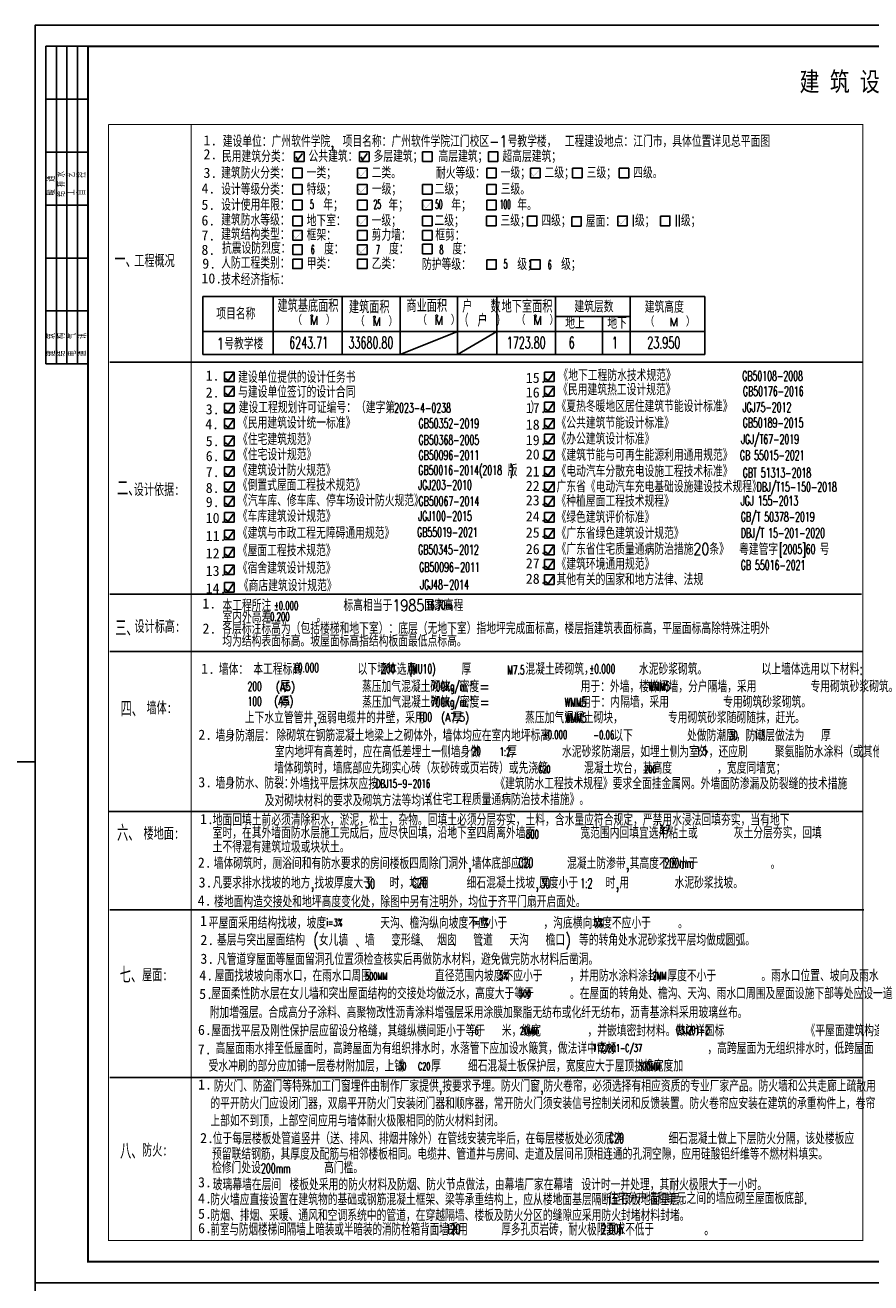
# Model space of a CAD drawing. Extents: x 1779708 to 7299578, y -1121471 to 88434.
# Tile 31 of 100: x 3892248 to 3932213, y -1025392 to -965992. Entities that reach past the tile are written whole.
import ezdxf

# ---------------------------------------------------------------- set-up
doc = ezdxf.new("R2010")
doc.units = 0
doc.header["$LTSCALE"] = 1000
doc.header["$MEASUREMENT"] = 0
doc.layers.get('0').update_dxf_attribs({"linetype": 'CONTINUOUS'})
for name, color, linetype in [('DT', 3, 'CONTINUOUS'), ('NONE', 7, 'CONTINUOUS'), ('PUB_TITLE', 4, 'CONTINUOUS'), ('T1', 7, 'CONTINUOUS'), ('可见线', 6, 'CONTINUOUS'), ('填充细线', 8, 'CONTINUOUS')]:
    doc.layers.add(name, color=color, linetype=linetype)
doc.styles.add('dim_font', font='SIMPLEX.shx', dxfattribs={"width": 0.8})
doc.styles.add('H1', font='txt')
doc.styles.add('HZ', font='txt', dxfattribs={"bigfont": 'hztxt'})
doc.styles.get("Standard").update_dxf_attribs({"font": 'GBENOR', "bigfont": 'GBCBIG'})

# ---------------------------------------------------------------- blocks, each defined once
blk = doc.blocks.new('$titleblk$00000095')
for p, q in [((-150, 20), (-150, 0)), ((-150, 20), (0, 20)), ((-125, 20), (-125, 0)), ((-100, 20), (-100, 0)), ((-75, 20), (-75, 0)), ((-75, 20), (-75, 0)), ((-50, 20), (-50, 0)), ((-25, 20), (-25, 0)), ((0, 20), (0, 0)), ((-150, 15), (-75, 15)), ((-75, 15), (0, 15)), ((-150, 10), (-75, 10)), ((-75, 10), (0, 10)), ((-150, 5), (-75, 5)), ((-75, 5), (0, 5))]:
    blk.add_line(p, q)
at = {"width": 0.8}
for s, p in [('建   筑', (-146.45, 15.65)), ('暖  通', (-70.35, 15.73)), ('结   构', (-146.45, 10.91)), ('给 排 水', (-71.03, 10.9)), ('电   气', (-146.45, 5.65)), ('工   艺', (-70.35, 6.13)), ('通   讯', (-146.45, 0.88)), ('自   控', (-70.35, 1.24))]:
    blk.add_text(s, height=3.509, dxfattribs=at).set_placement(p)
blk = doc.blocks.new('A$C3D8761CE')
at = {"layer": 'PUB_TITLE'}
blk.add_lwpolyline([(0, 0), (84100, 0), (84100, 59400), (0, 59400)], close=True, dxfattribs=at)
at = {"layer": 'PUB_TITLE', "const_width": 100}
blk.add_lwpolyline([(2500, 1000), (83100, 1000), (83100, 58400), (2500, 58400)], close=True, dxfattribs=at)
at = {"layer": 'PUB_TITLE', "xscale": 99.99999962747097, "yscale": 100.0000007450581, "zscale": 99.99999962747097, "rotation": 90}
blk.add_blockref('$titleblk$00000095', (2500, 58400), dxfattribs=at)
blk = doc.blocks.new('新块')
at = {"layer": 'NONE'}
for points in [[(-65300, -118340), (-65300, -118840), (-64800, -118840)], [(-64800, -118840), (-64800, -118340), (-65300, -118340)]]:
    blk.add_lwpolyline(points, dxfattribs=at)

msp = doc.modelspace()

# ---------------------------------------------------------------- linework, layer by layer
for points in [[(3901718.8, -982681.1), (3901840.7, -982790.4), (3902078.3, -982440.7)], [(3916845.1, -982681.1), (3916967.1, -982790.4), (3917204.6, -982440.7)], [(3901718.8, -983371.1), (3901840.7, -983480.4), (3902078.3, -983130.7)], [(3916845.1, -983371.1), (3916967.1, -983480.4), (3917204.6, -983130.7)], [(3901718.8, -984161.1), (3901840.7, -984270.4), (3902078.3, -983920.7)], [(3916845.1, -984106.5), (3916967.1, -984215.8), (3917204.6, -983866.1)], [(3901718.8, -984891.1), (3901840.7, -985000.4), (3902078.3, -984650.7)], [(3916845.1, -984891.1), (3916967.1, -985000.4), (3917204.6, -984650.7)], [(3916845.1, -985621.9), (3916967.1, -985731.2), (3917204.6, -985381.5)], [(3901718.8, -985711.1), (3901840.7, -985820.4), (3902078.3, -985470.7)], [(3901718.8, -986391.1), (3901840.7, -986500.4), (3902078.3, -986150.7)], [(3916845.1, -986391.1), (3916967.1, -986500.4), (3917204.6, -986150.7)], [(3901718.8, -987151.1), (3901840.7, -987260.4), (3902078.3, -986910.7)], [(3916845.1, -987151.1), (3916967.1, -987260.4), (3917204.6, -986910.7)], [(3901718.8, -987881.1), (3901840.7, -987990.4), (3902078.3, -987640.7)], [(3916845.1, -987881.1), (3916967.1, -987990.4), (3917204.6, -987640.7)], [(3901718.8, -988561.1), (3901840.7, -988670.4), (3902078.3, -988320.7)], [(3916845.1, -988561.1), (3916967.1, -988670.4), (3917204.6, -988320.7)], [(3901718.8, -989321.1), (3901840.7, -989430.4), (3902078.3, -989080.7)], [(3916845.1, -989321.1), (3916967.1, -989430.4), (3917204.6, -989080.7)], [(3901718.8, -990147.1), (3901840.7, -990256.3), (3902078.3, -989906.6)], [(3916845.1, -990081.1), (3916967.1, -990190.4), (3917204.6, -989840.7)], [(3901718.8, -990973), (3901840.7, -991082.3), (3902078.3, -990732.6)], [(3916845.1, -990861.8), (3916967.1, -990971), (3917204.6, -990621.3)], [(3916845.1, -991536.5), (3916967.1, -991645.8), (3917204.6, -991296.1)], [(3901718.8, -991799), (3901840.7, -991908.3), (3902078.3, -991558.6)], [(3901718.8, -992625), (3901840.7, -992734.3), (3902078.3, -992384.6)], [(3916845.1, -992265.2), (3916967.1, -992374.5), (3917204.6, -992024.8)]]:
    msp.add_lwpolyline(points)
at = {"layer": 'DT', "color": 3}
for p, q in [((3896250.5, -981916.3), (3931838.2, -981916.3)), ((3896250.5, -992868.6), (3931774.1, -992868.6)), ((3896250.5, -995567.4), (3931838.2, -995567.4)), ((3896200.5, -1003123.1), (3931837.4, -1003123.1)), ((3896250.5, -1007782.6), (3931887.4, -1007782.6)), ((3896250.5, -1015697.5), (3931820.7, -1015697.5)), ((3896820.5, -1015697.5), (3931820.7, -1015697.5))]:
    msp.add_line(p, q, dxfattribs=at)
at = {"layer": 'DT', "const_width": 50}
msp.add_lwpolyline([(3896190.3, -970679.7), (3896190.3, -1023392.1)], dxfattribs=at)
at = {"layer": 'DT', "color": 3, "const_width": 50}
for points in [[(3896190.3, -970679.7), (3931838.2, -970679.7), (3931838.2, -1023392.1), (3896190.3, -1023392.1), (3896190.3, -970682)], [(3900096.3, -970679.7), (3900096.3, -1023392.1)]]:
    msp.add_lwpolyline(points, dxfattribs=at)
at = {"layer": 'NONE'}
for p, q in [((3900648.1, -978804.6), (3900648.1, -981549.7)), ((3903968.1, -978804.6), (3903968.1, -981549.7)), ((3907234.8, -978804.6), (3907234.8, -981549.7)), ((3909973.9, -978804.6), (3909973.9, -981549.7)), ((3912680, -978804.6), (3912680, -981549.7)), ((3914538.3, -978804.6), (3914538.3, -981549.7)), ((3920838.7, -978804.6), (3920838.7, -981549.7)), ((3924367.9, -978804.6), (3924367.9, -981549.7)), ((3920838.7, -979749.4), (3917313.9, -979749.4)), ((3919526.2, -979749.4), (3919526.2, -980464.6)), ((3900648.1, -980464.6), (3924367.9, -980464.6)), ((3919526.2, -980464.6), (3919526.2, -981549.7)), ((3924367.9, -981549.7), (3900648.1, -981549.7))]:
    msp.add_line(p, q, dxfattribs=at)
for points in [[(3905052.5, -972212.4), (3905122.2, -972371.9), (3905347.8, -972053.8)], [(3908122.5, -972212.4), (3908192.2, -972371.9), (3908417.8, -972053.8)]]:
    msp.add_lwpolyline(points, dxfattribs=at)
at = {"layer": 'NONE', "const_width": 10}
for points in [[(3907999.4, -972966.7), (3908109.7, -973129.7), (3908369.7, -972829.7)], [(3916169.4, -972966.7), (3916279.7, -973129.7), (3916539.7, -972829.7)], [(3907999.4, -973736.7), (3908109.7, -973899.7), (3908369.7, -973599.7)], [(3911069.4, -974476.7), (3911179.7, -974639.7), (3911439.7, -974339.7)], [(3907999.4, -975226.7), (3908109.7, -975389.7), (3908369.7, -975089.7)], [(3920289.4, -975226.7), (3920399.7, -975389.7), (3920659.7, -975089.7)], [(3904929.4, -975906.7), (3905039.7, -976069.7), (3905299.7, -975769.7)], [(3907999.4, -976586.7), (3908109.7, -976749.7), (3908369.7, -976449.7)]]:
    msp.add_lwpolyline(points, dxfattribs=at)
at = {"layer": 'PUB_TITLE'}
msp.add_lwpolyline([(3833323.3, -1042792.1), (3892723.3, -1042792.1), (3892723.3, -1000792.1), (3833323.3, -1000792.1)], close=True, dxfattribs=at)
at = {"layer": 'T1', "color": 7}
for p, q in [((3900648.1, -978804.6), (3924367.9, -978804.6)), ((3917313.9, -978804.6), (3917313.9, -981549.7)), ((3917313.9, -978804.6), (3917313.9, -981549.7))]:
    msp.add_line(p, q, dxfattribs=at)
at = {"layer": '填充细线'}
for p, q in [((3909973.9, -981549.7), (3912680, -980464.6)), ((3912680, -981549.7), (3914538.3, -980464.6))]:
    msp.add_line(p, q, dxfattribs=at)

# ---------------------------------------------------------------- block references
at = {"layer": 'NONE'}
for p, xscale, yscale, zscale in [((3963751.1, -865469.6), 0.900000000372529, 0.900000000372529, 0.900000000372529), ((3966821.1, -865469.6), 0.900000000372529, 0.900000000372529, 0.900000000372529), ((3969801.1, -865469.6), 0.900000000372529, 0.900000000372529, 0.900000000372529), ((3972911.1, -865469.6), 0.900000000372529, 0.900000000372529, 0.900000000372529), ((3963661.1, -866246.4), 0.900000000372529, 0.900000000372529, 0.900000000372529), ((3966731.1, -866246.4), 0.900000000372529, 0.900000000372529, 0.900000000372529), ((3972831.1, -866246.4), 0.900000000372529, 0.900000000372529, 0.900000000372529), ((3974901.1, -866246.4), 0.900000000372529, 0.900000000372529, 0.900000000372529), ((3976891.1, -866246.4), 0.900000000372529, 0.900000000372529, 0.900000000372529), ((3979091.1, -866246.4), 0.900000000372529, 0.900000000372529, 0.900000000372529), ((3963661.1, -867016.4), 0.900000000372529, 0.900000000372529, 0.900000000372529), ((3966731.1, -867016.4), 0.900000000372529, 0.900000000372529, 0.900000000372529), ((3969801.1, -867016.4), 0.900000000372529, 0.900000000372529, 0.900000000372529), ((3972831.1, -867016.4), 0.900000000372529, 0.900000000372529, 0.900000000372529), ((3963661.1, -867756.4), 0.900000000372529, 0.900000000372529, 0.900000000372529), ((3966731.1, -867756.4), 0.900000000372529, 0.900000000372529, 0.900000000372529), ((3969801.1, -867756.4), 0.900000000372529, 0.900000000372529, 0.900000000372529), ((3972831.1, -867756.4), 0.900000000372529, 0.900000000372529, 0.900000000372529), ((3963661.1, -868506.4), 0.900000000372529, 0.900000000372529, 0.900000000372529), ((3966731.1, -868506.4), 0.900000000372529, 0.900000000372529, 0.900000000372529), ((3969801.1, -868506.4), 0.900000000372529, 0.900000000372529, 0.900000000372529), ((3972821.1, -868506.4), 0.900000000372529, 0.900000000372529, 0.900000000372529), ((3974751.1, -868506.4), 0.900000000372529, 0.900000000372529, 0.900000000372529), ((3976851.1, -868536.4), 0.900000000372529, 0.900000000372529, 0.900000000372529), ((3979021.1, -868506.4), 0.900000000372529, 0.900000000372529, 0.900000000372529), ((3981041.1, -868506.4), 0.900000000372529, 0.900000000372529, 0.900000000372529), ((3963661.1, -869186.4), 0.900000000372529, 0.900000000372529, 0.900000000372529), ((3966731.1, -869186.4), 0.900000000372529, 0.900000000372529, 0.900000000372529), ((3969801.1, -869186.4), 0.900000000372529, 0.900000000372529, 0.900000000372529), ((3963661.1, -869866.4), 0.900000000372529, 0.900000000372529, 0.900000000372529), ((3966731.1, -869866.4), 0.900000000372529, 0.900000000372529, 0.900000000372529), ((3969801.1, -869836.4), 0.900000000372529, 0.900000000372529, 0.900000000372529), ((3963661.1, -870536.4), 0.900000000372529, 0.900000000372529, 0.900000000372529), ((3966731.1, -870536.4), 0.900000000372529, 0.900000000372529, 0.900000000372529), ((3972831.1, -870566.4), 0.900000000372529, 0.900000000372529, 0.900000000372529), ((3974901.1, -870566.4), 0.900000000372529, 0.900000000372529, 0.900000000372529), ((3960441.9, -875869.6), 0.8999999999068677, 0.8999999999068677, 0.8999999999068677), ((3975568.2, -875869.6), 0.8999999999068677, 0.8999999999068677, 0.8999999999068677), ((3960441.9, -876559.6), 0.8999999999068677, 0.8999999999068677, 0.8999999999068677), ((3975568.2, -876559.6), 0.8999999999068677, 0.8999999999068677, 0.8999999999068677), ((3960441.9, -877349.6), 0.8999999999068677, 0.8999999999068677, 0.8999999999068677), ((3975568.2, -877295), 0.8999999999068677, 0.8999999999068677, 0.8999999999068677), ((3960441.9, -878079.6), 0.8999999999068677, 0.8999999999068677, 0.8999999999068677), ((3975568.2, -878079.6), 0.8999999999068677, 0.8999999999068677, 0.8999999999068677), ((3960441.9, -878899.6), 0.8999999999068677, 0.8999999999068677, 0.8999999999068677), ((3975568.2, -878810.4), 0.8999999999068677, 0.8999999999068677, 0.8999999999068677), ((3960441.9, -879579.6), 0.8999999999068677, 0.8999999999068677, 0.8999999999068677), ((3975568.2, -879579.6), 0.8999999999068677, 0.8999999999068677, 0.8999999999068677), ((3960441.9, -880339.6), 0.8999999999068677, 0.8999999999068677, 0.8999999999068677), ((3975568.2, -880339.6), 0.8999999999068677, 0.8999999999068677, 0.8999999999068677), ((3960441.9, -881069.6), 0.8999999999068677, 0.8999999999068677, 0.8999999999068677), ((3975568.2, -881069.6), 0.8999999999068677, 0.8999999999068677, 0.8999999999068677), ((3960441.9, -881749.6), 0.8999999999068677, 0.8999999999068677, 0.8999999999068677), ((3975568.2, -881749.6), 0.8999999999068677, 0.8999999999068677, 0.8999999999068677), ((3960441.9, -882509.6), 0.8999999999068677, 0.8999999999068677, 0.8999999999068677), ((3975568.2, -882509.6), 0.8999999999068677, 0.8999999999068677, 0.8999999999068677), ((3960441.9, -883335.5), 0.8999999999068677, 0.8999999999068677, 0.8999999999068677), ((3975568.2, -883269.6), 0.8999999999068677, 0.8999999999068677, 0.8999999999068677), ((3960441.9, -884161.5), 0.8999999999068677, 0.8999999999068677, 0.8999999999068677), ((3975568.2, -884050.2), 0.8999999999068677, 0.8999999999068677, 0.8999999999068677), ((3975568.2, -884725), 0.8999999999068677, 0.8999999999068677, 0.8999999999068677), ((3960441.9, -884987.5), 0.8999999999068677, 0.8999999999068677, 0.8999999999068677), ((3975568.2, -885453.7), 0.8999999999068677, 0.8999999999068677, 0.8999999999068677), ((3960441.9, -885813.5), 0.8999999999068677, 0.8999999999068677, 0.8999999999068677)]:
    msp.add_blockref('新块', p, dxfattribs=dict(at, xscale=xscale, yscale=yscale, zscale=zscale))
at = {"layer": '可见线'}
msp.add_blockref('A$C3D8761CE', (3892723.3, -1025392.1), dxfattribs=at)

# ---------------------------------------------------------------- texts
at = {"color": 7, "style": 'H1', "width": 0.8}
msp.add_text('建 筑 设 计 总 说 明', height=900, dxfattribs=at).set_placement((3928846.3, -969111.4))
at = {"color": 2, "width": 0.7}
for s, height, style, p in [('一、 ', 752.14, 'HZ', (3896467.1, -977437.7)), ('工程概况', 525, 'H1', (3897407.1, -977368.1)), ('二、 ', 752.14, 'HZ', (3896591.8, -988246.1)), ('设计依据:', 525, 'H1', (3897381, -988176.6)), ('三、 ', 752.14, 'HZ', (3896507.4, -994847.9)), ('设计标高:', 525, 'H1', (3897416.7, -994638.4)), ('四、 ', 752.14, 'HZ', (3896759.8, -998660.9)), ('墙体:', 525, 'H1', (3897981.8, -998481.8)), ('六、 ', 752.14, 'HZ', (3896592.2, -1004530.9)), ('楼地面:', 525, 'H1', (3897844.2, -1004411.8)), ('七、 ', 752.14, 'HZ', (3896722.2, -1011228.2)), ('屋面:', 525, 'H1', (3897775.8, -1011096)), ('八、 ', 752.14, 'HZ', (3896736.8, -1019539.7)), ('防火:', 525, 'H1', (3897775.3, -1019372.7))]:
    msp.add_text(s, height=height, dxfattribs=dict(at, style=style)).set_placement(p)
at = {"layer": 'NONE'}
for s, height, style, width, p in [('5', 422.4, 'dim_font', 0.4, (3905711.7, -974664.4)), ('25', 422.4, 'dim_font', 0.4, (3908711.7, -974664.4)), ('50', 422.4, 'dim_font', 0.4, (3911621.7, -974664.4)), ('100', 422.4, 'dim_font', 0.4, (3914671.7, -974664.4)), ('6', 422.4, 'dim_font', 0.4, (3905751.7, -976804.4)), ('7', 422.4, 'dim_font', 0.4, (3908821.7, -976804.4)), ('8', 422.4, 'dim_font', 0.4, (3911831.7, -976804.4)), ('5', 422.4, 'dim_font', 0.4, (3914861.7, -977484.4)), ('6', 422.4, 'dim_font', 0.4, (3916951.7, -977514.4)), ('项目名称', 550, 'HZ', 0.8, (3901281.5, -979893.4)), ('1号教学楼', 550, 'HZ', 0.8, (3901281.5, -981310.6)), ('6243.71', 550, 'HZ', 0.6, (3904725.9, -981261.9)), ('33680.80', 550, 'HZ', 0.6, (3907530.4, -981261.9)), ('1723.80', 550, 'HZ', 0.6, (3915011.5, -981261.9)), ('6', 550, 'HZ', 0.6, (3917929.6, -981261.9)), ('1', 550, 'HZ', 0.6, (3919977.2, -981261.9)), ('23.950', 550, 'HZ', 0.6, (3921652.1, -981261.9)), ('本工程所注        标高相当于1985国家高程                                                                             ', 550, 'HZ', 0.8, (3901571.5, -993668.3)), ('室内外高差     。', 550, 'HZ', 0.8, (3901571.5, -994195.6)), ('0.200', 400, 'dim_font', 0.6, (3903823.9, -994132.8)), ('%%P0.000', 400, 'dim_font', 0.6, (3904005.9, -993608.5)), ('16.70m', 400, 'dim_font', 0.6, (3911192.1, -993583.8))]:
    msp.add_text(s, height=height, dxfattribs=dict(at, style=style, width=width)).set_placement(p)
at = {"layer": 'NONE', "style": 'H1'}
msp.add_text('1.', height=480, dxfattribs=at).set_placement((3900621.6, -993544.8))
at = {"layer": 'NONE', "color": 7, "style": 'dim_font', "width": 0.625}
for s, p in [('i=3%', (3906489.6, -1008553)), ('i=1%', (3913392, -1008533)), ('5%', (3919131.5, -1008563)), ('500MM', (3908314.8, -1011087.5)), ('5%', (3914648.9, -1011067.5)), ('2MM', (3921893.2, -1011067.5)), ('300', (3915580.5, -1011906.2)), ('6', (3913485.4, -1013665.8)), ('20MM', (3915625.4, -1013655.8)), ('03J201-2', (3923005.4, -1013625.8)), ('11ZJ201-C/37', (3919041.5, -1014485.8)), ('30', (3909882.2, -1015343.1)), ('C20', (3910812.2, -1015343.1)), ('300MM', (3921218.7, -1015345.8))]:
    msp.add_text(s, height=360, dxfattribs=at).set_placement(p)
at = {"layer": 'T1', "color": 7}
for s, height, style, width, p in [('建设单位：广州软件学院, 项目名称：广州软件学院江门校区-1号教学楼， 工程建设地点：江门市，具体位置详见总平面图', 550, 'HZ', 0.8, (3901585.9, -971750.3)), ('民用建筑分类：', 550, 'HZ', 0.8, (3901552.1, -972467)), ('公共建筑：', 550, 'HZ', 0.8, (3905642.1, -972457)), ('多层建筑；', 550, 'HZ', 0.8, (3908712.1, -972457)), ('高层建筑；', 550, 'HZ', 0.8, (3911782.1, -972457)), ('超高层建筑；', 550, 'HZ', 0.8, (3914802.1, -972457)), ('建筑防火分类：', 550, 'HZ', 0.8, (3901512.1, -973243.8)), ('一类；', 550, 'HZ', 0.8, (3905552.1, -973233.8)), ('二类。', 550, 'HZ', 0.8, (3908622.1, -973233.8)), ('耐火等级：', 550, 'HZ', 0.8, (3911662.1, -973243.8)), ('一级；', 550, 'HZ', 0.8, (3914722.1, -973233.8)), ('二级；', 550, 'HZ', 0.8, (3916792.1, -973233.8)), ('三级；', 550, 'HZ', 0.8, (3918782.1, -973233.8)), ('四级。', 550, 'HZ', 0.8, (3920982.1, -973233.8)), ('设计等级分类：', 550, 'HZ', 0.8, (3901512.1, -974013.8)), ('特级；', 550, 'HZ', 0.8, (3905552.1, -974003.8)), ('一级；', 550, 'HZ', 0.8, (3908632.1, -974003.8)), ('二级；', 550, 'HZ', 0.8, (3911602.1, -974003.8)), ('三级。', 550, 'HZ', 0.8, (3914722.1, -974003.8)), ('设计使用年限：', 550, 'HZ', 0.8, (3901512.1, -974753.8)), ('  年；', 550, 'HZ', 0.8, (3905552.1, -974743.8)), ('  年；', 550, 'HZ', 0.8, (3908632.1, -974753.8)), ('  年；', 550, 'HZ', 0.8, (3911602.1, -974753.8)), ('  年。', 550, 'HZ', 0.8, (3914722.1, -974743.8)), ('建筑防水等级：', 550, 'HZ', 0.8, (3901512.1, -975463.8)), ('地下室：', 550, 'HZ', 0.8, (3905552.1, -975493.8)), ('一级；', 550, 'HZ', 0.8, (3908622.1, -975493.8)), ('二级；', 550, 'HZ', 0.8, (3911592.1, -975493.8)), ('三级；', 550, 'HZ', 0.8, (3914712.1, -975493.8)), ('四级；', 550, 'HZ', 0.8, (3916642.1, -975493.8)), ('屋面：', 550, 'HZ', 0.8, (3918742.1, -975523.8)), ('I级；', 550, 'HZ', 0.8, (3920912.1, -975493.8)), ('II级；', 550, 'HZ', 0.8, (3922932.1, -975493.8)), ('建筑结构类型：', 550, 'HZ', 0.8, (3901512.1, -976143.8)), ('框架：', 550, 'HZ', 0.8, (3905552.1, -976173.8)), ('剪力墙：', 550, 'HZ', 0.8, (3908622.1, -976173.8)), ('框剪：', 550, 'HZ', 0.8, (3911632.1, -976173.8)), ('抗震设防烈度：', 550, 'HZ', 0.8, (3901552.1, -976793.8)), ('  度：', 550, 'HZ', 0.8, (3905592.1, -976823.8)), ('  度：', 550, 'HZ', 0.8, (3908662.1, -976823.8)), ('  度：', 550, 'HZ', 0.8, (3911652.1, -976823.8)), ('人防工程类别：', 550, 'HZ', 0.8, (3901512.1, -977493.8)), ('甲类：', 550, 'HZ', 0.8, (3905552.1, -977523.8)), ('乙类：', 550, 'HZ', 0.8, (3908622.1, -977523.8)), ('防护等级：', 550, 'HZ', 0.8, (3911002.1, -977563.8)), ('  级；', 550, 'HZ', 0.8, (3914722.1, -977553.8)), ('  级；', 550, 'HZ', 0.8, (3916792.1, -977553.8)), ('技术经济指标：', 550, 'HZ', 0.8, (3901509.8, -978278.3)), ('建筑基底面积', 600, 'HZ', 0.8, (3904175.1, -979543.8)), ('商业面积', 600, 'HZ', 0.8, (3910267.4, -979543.8)), ('户  数', 600, 'HZ', 0.8, (3912904.2, -979567.2)), ('地下室面积', 600, 'HZ', 0.8, (3914767.9, -979576.3)), ('建筑面积', 600, 'HZ', 0.8, (3907548.6, -979603.8)), ('建筑层数', 550, 'HZ', 0.8, (3918203.1, -979557.8)), ('建筑高度', 550, 'HZ', 0.8, (3921528.7, -979576.3)), ('2', 200, 'dim_font', 0.6, (3905730.3, -979873.4)), ('2', 200, 'dim_font', 0.6, (3908690.9, -979933.4)), ('2', 200, 'dim_font', 0.6, (3911632.6, -979873.4)), ('（ 户 ）', 585, 'HZ', 0.8, (3912739.8, -980224.6)), ('2', 200, 'dim_font', 0.6, (3916293, -979873.4)), ('地上', 550, 'HZ', 0.8, (3917769.8, -980335)), ('地下', 550, 'HZ', 0.8, (3919762.3, -980335)), ('建设单位提供的设计任务书', 550, 'HZ', 0.8, (3902313, -982889.2)), ('《地下工程防水技术规范》    ', 550, 'HZ', 0.8, (3917449.4, -982804.1)), ('GB50108-2008', 450, 'dim_font', 0.6, (3926133.6, -982782.8)), ('与建设单位签订的设计合同', 550, 'HZ', 0.8, (3902313, -983589.2)), ('《民用建筑热工设计规范》', 550, 'HZ', 0.8, (3917438.8, -983478.5)), ('GB50176-2016', 450, 'dim_font', 0.6, (3926166.6, -983507)), ('《夏热冬暖地区居住建筑节能设计标准》', 550, 'HZ', 0.8, (3917360.9, -984264.9)), ('建设工程规划许可证编号：（建字第               ）', 550, 'HZ', 0.8, (3902339.4, -984319.4)), ('2023-4-0238', 450, 'dim_font', 0.6, (3909686.2, -984290)), ('JGJ75-2012', 450, 'dim_font', 0.6, (3926154.1, -984264.5)), ('《民用建筑设计统一标准》', 550, 'HZ', 0.8, (3902309.4, -985048.2)), ('GB50352-2019', 450, 'dim_font', 0.6, (3910836.5, -985026.7)), ('《公共建筑节能设计标准》', 550, 'HZ', 0.8, (3917360.9, -985049.4)), ('GB50189-2015', 450, 'dim_font', 0.6, (3926154.1, -984994.5)), ('《住宅建筑规范》', 550, 'HZ', 0.8, (3902309.4, -985828.2)), ('GB50368-2005', 450, 'dim_font', 0.6, (3910836.5, -985806.7)), ('《办公建筑设计标准》', 550, 'HZ', 0.8, (3917359.4, -985801.6)), ('JGJ/T67-2019', 450, 'dim_font', 0.6, (3926079.8, -985768.8)), ('《住宅设计规范》', 550, 'HZ', 0.8, (3902309.4, -986548.2)), ('《建筑节能与可再生能源利用通用规范》', 550, 'HZ', 0.8, (3917359.4, -986570.7)), ('GB50096-2011', 450, 'dim_font', 0.6, (3910836.5, -986526.7)), (' GB 55015-2021', 450, 'dim_font', 0.6, (3925839.1, -986531.6)), ('《建筑设计防火规范》    ', 550, 'HZ', 0.8, (3902299.4, -987286.7)), ('GB50016-2014(2018  )', 450, 'dim_font', 0.6, (3910826.5, -987231.8)), ('《倒置式屋面工程技术规范》    ', 550, 'HZ', 0.8, (3902299.4, -987986.7)), ('JGJ203-2010', 450, 'dim_font', 0.6, (3910826.5, -987931.8)), ('《汽车库、修车库、停车场设计防火规范》', 550, 'HZ', 0.8, (3902309.4, -988718.2)), ('GB50067-2014', 450, 'dim_font', 0.6, (3910836.5, -988696.7)), ('《车库建筑设计规范》', 550, 'HZ', 0.8, (3902299.4, -989456.7)), ('JGJ100-2015', 450, 'dim_font', 0.6, (3910826.5, -989401.8)), ('《建筑与市政工程无障碍通用规范》', 550, 'HZ', 0.8, (3902299.4, -990252.7)), ('GB55019-2021', 450, 'dim_font', 0.6, (3910767.3, -990161.4)), ('《屋面工程技术规范》    ', 550, 'HZ', 0.8, (3902299.4, -991078.7)), ('GB50345-2012', 450, 'dim_font', 0.6, (3910816.5, -990987.3)), ('《宿舍建筑设计规范》', 550, 'HZ', 0.8, (3902299.4, -991904.6)), ('GB50096-2011', 450, 'dim_font', 0.6, (3910865.8, -991813.3)), ('其他有关的国家和地方法律、法规', 550, 'HZ', 0.8, (3917359.4, -992444.8)), ('《商店建筑设计规范》', 550, 'HZ', 0.8, (3902348.7, -992730.6)), ('JGJ48-2014', 450, 'dim_font', 0.6, (3910915.1, -992639.3)), ('各层标注标高为（包括楼梯和地下室）：底层（无地下室）指地坪完成面标高，楼层指建筑表面标高，平屋面标高除特殊注明外', 550, 'HZ', 0.8, (3901564.7, -994751.1)), ('均为结构表面标高。坡屋面标高指结构板面最低点标高。', 550, 'HZ', 0.8, (3901564.7, -995349.4)), ('墙体：', 550, 'HZ', 0.8, (3901403.9, -996686.1)), ('  本工程标高      以下墙体选用     厚      混凝土砖砌筑，     水泥砂浆砌筑。      以上墙体选用以下材料:', 550, 'HZ', 0.8, (3902243.4, -996675.3)), ('%%P0.000', 430, 'dim_font', 0.6, (3904894.6, -996557.2)), ('(MU10)', 430, 'dim_font', 0.6, (3910373.2, -996609.8)), ('%%P0.000', 430, 'dim_font', 0.6, (3918899.6, -996607.2)), ('200', 430, 'dim_font', 0.6, (3909077.5, -996589.8)), ('M7.5', 430, 'dim_font', 0.6, (3915028.7, -996659.8)), ('200', 430, 'dim_font', 0.6, (3902764.1, -997437.7)), ('    厚        蒸压加气混凝土砌块，密度=          用于：外墙，楼梯间墙，分户隔墙，采用      专用砌筑砂浆砌筑。', 550, 'HZ', 0.8, (3902594.7, -997499)), ('(A5)', 400, 'dim_font', 0.8, (3904089.9, -997437.7)), ('700Kg/m', 430, 'dim_font', 0.6, (3911432.1, -997437.7)), ('3', 200, 'dim_font', 0.6, (3913256.9, -997187.7)), ('WMM5', 430, 'dim_font', 0.6, (3921697.1, -997433.6)), ('100', 430, 'dim_font', 0.6, (3902764.1, -998141.6)), ('    厚        蒸压加气混凝土砌块。密度=          用于：内隔墙，采用      专用砌筑砂浆砌筑。', 550, 'HZ', 0.8, (3902597, -998232.7)), ('(A5)', 400, 'dim_font', 0.8, (3904016, -998116.5)), ('700Kg/m', 430, 'dim_font', 0.6, (3911425.2, -998172.4)), ('3', 200, 'dim_font', 0.6, (3913254.8, -997882.4)), ('WMM5', 430, 'dim_font', 0.6, (3917742.7, -998189.5)), ('上下水立管管井,强弱电缆井的井壁，采用   厚       蒸压加气混凝土砌块，     专用砌筑砂浆随砌随抹，赶光。', 550, 'HZ', 0.8, (3902627.9, -998969.2)), ('100', 430, 'dim_font', 0.6, (3910813, -998879.5)), ('(A7.5)', 400, 'dim_font', 0.8, (3911905.8, -998884.1)), ('WMM5', 430, 'dim_font', 0.6, (3917762.6, -998920.2)), ('墙身防潮层：', 550, 'HZ', 0.8, (3901243.9, -999817.8)), ('除砌筑在钢筋混凝土地梁上之砌体外，墙体均应在室内地坪标高       以下      处做防潮层，防潮层做法为  厚      聚合物水泥砂浆；', 550, 'HZ', 0.8, (3904124.3, -999810.8)), ('%%P0.000', 400, 'dim_font', 0.6, (3916717.3, -999698.5)), ('-0.06', 400, 'dim_font', 0.6, (3919102.6, -999710.6)), ('30', 400, 'dim_font', 0.6, (3925516.6, -999734)), ('1:3', 400, 'dim_font', 0.6, (3926685.4, -999720.8)), ('室内地坪有高差时，应在高低差埋土一侧墙身做   厚     水泥砂浆防潮层，如埋土侧为室外，还应刷   聚氨脂防水涂料（或其他防潮材料）。', 550, 'HZ', 0.8, (3904044.3, -1000580.3)), ('20', 400, 'dim_font', 0.6, (3913366.5, -1000476)), ('1:2', 400, 'dim_font', 0.6, (3914670.6, -1000504.1)), ('1.5', 400, 'dim_font', 0.6, (3923961.3, -1000480.5)), ('墙体砌筑时，墙底部应先砌实心砖（灰砂砖或页岩砖）或先浇筑    混凝土坎台，其高度     ，宽度同墙宽；', 550, 'HZ', 0.8, (3904017.4, -1001347.5)), ('墙身防水、防裂：', 550, 'HZ', 0.8, (3901243.9, -1002059)), ('外墙找平层抹灰应按             《建筑防水工程技术规程》要求全面挂金属网。外墙面防渗漏及防裂缝的技术措施', 550, 'HZ', 0.8, (3904767.4, -1002082.6)), ('C20', 350, 'dim_font', 0.6, (3916494.8, -1001307.7)), ('200', 350, 'dim_font', 0.6, (3921504.8, -1001307.7)), ('DBJ15-9-2016', 400, 'dim_font', 0.6, (3908819.1, -1002012.4)), ('及对砌块材料的要求及砌筑方法等均详', 550, 'HZ', 0.8, (3903567.4, -1002882.6)), ('《住宅工程质量通病防治技术措施》。', 550, 'HZ', 0.8, (3911047.4, -1002832.6)), ('地面回填土前必须清除积水，淤泥，松土，杂物。回填土必须分层夯实，土料，含水量应符合规定，严禁用水浸法回填夯实，当有地下', 550, 'HZ', 0.8, (3901109, -1003798.5)), ('室时，在其外墙面防水层施工完成后，应尽快回填，沿地下室四周离外墙面     宽范围内回填宜选用粘土或    灰土分层夯实，回填', 550, 'HZ', 0.8, (3901109, -1004408.9)), ('3:7', 400, 'dim_font', 0.6, (3922199.3, -1004176.5)), ('土不得混有建筑垃圾或块状土。', 550, 'HZ', 0.8, (3901109, -1005075.3)), ('800', 400, 'dim_font', 0.6, (3915909.3, -1004402.9)), ('墙体砌筑时，厕浴间和有防水要求的房间楼板四周除门洞外,墙体底部应做    混凝土防渗带,其高度不应小于        。', 550, 'HZ', 0.8, (3901159.9, -1005849)), ('C20', 450, 'dim_font', 0.6, (3915556.7, -1005768.2)), ('200mm', 450, 'dim_font', 0.6, (3922459.1, -1005789)), ('凡要求排水找坡的地方,找坡厚度大于  时，均用    细石混凝土找坡,厚度小于   时,用     水泥砂浆找坡。 ', 550, 'HZ', 0.8, (3901109, -1006769.3)), ('30', 450, 'dim_font', 0.6, (3908318.5, -1006765.4)), ('C20', 450, 'dim_font', 0.6, (3910528.5, -1006725.4)), ('30', 450, 'dim_font', 0.6, (3916590.1, -1006745.4)), ('1:2', 450, 'dim_font', 0.6, (3918480.1, -1006745.4)), ('楼地面构造交接处和地坪高度变化处，除图中另有注明外，均位于齐平门扇开启面处。', 550, 'HZ', 0.7, (3901176.7, -1007660.8)), ('平屋面采用结构找坡，坡度      天沟、檐沟纵向坡度不应小于    ，沟底横向坡度不应小于   。', 550, 'HZ', 0.8, (3900927.2, -1008664.2)), (' 基层与突出屋面结构 (女儿墙  墙  变形缝  烟囱  管道  天沟  檐口) 等的转角处水泥砂浆找平层均做成圆弧。', 550, 'HZ', 0.8, (3900923.1, -1009470.9)), (' 凡管道穿屋面等屋面留洞孔位置须检查核实后再做防水材料，避免做完防水材料后凿洞。', 550, 'HZ', 0.8, (3900923.1, -1010379.8)), ('、', 585, 'HZ', 0.7, (3907081.1, -1009525.2)), ('、', 585, 'HZ', 0.7, (3907865.5, -1009578.2)), ('、', 585, 'HZ', 0.7, (3909659.8, -1009525.2)), ('、', 585, 'HZ', 0.7, (3910899.3, -1009525.2)), ('、', 585, 'HZ', 0.7, (3912427.4, -1009525.2)), ('、', 585, 'HZ', 0.7, (3913707.6, -1009525.2)), (' 屋面找坡坡向雨水口，在雨水口周围       直径范围内坡度不应小于   ，并用防水涂料涂封，厚度不小于     。雨水口位置、坡向及雨水斗等详见水施。', 550, 'HZ', 0.8, (3900812.7, -1011156.6)), ('屋面柔性防水层在女儿墙和突出屋面结构的交接处均做泛水，高度大于等于    。在屋面的转角处、檐沟、天沟、雨水口周围及屋面设施下部等处应设一道', 550, 'HZ', 0.8, (3901042.7, -1011995.4)), ('附加增强层。合成高分子涂料、高聚物改性沥青涂料增强层采用涂膜加聚脂无纺布或化纤无纺布，沥青基涂料采用玻璃丝布。', 550, 'HZ', 0.8, (3900972.7, -1012895.4)), ('屋面找平层及刚性保护层应留设分格缝，其缝纵横间距小于等于  米，缝宽     ，并嵌填密封材料。做法详国标         《平屋面建筑构造（二）》图集。', 550, 'HZ', 0.8, (3901052.7, -1013755.4)), (' 高屋面雨水排至低屋面时，高跨屋面为有组织排水时，水落管下应加设水簸箕，做法详中南标          ，高跨屋面为无组织排水时，低跨屋面', 550, 'HZ', 0.8, (3900857.7, -1014586.2)), ('受水冲刷的部分应加铺一层卷材附加层，上铺   厚   细石混凝土板保护层，宽度应大于屋顶挑檐宽度加', 550, 'HZ', 0.8, (3900917.7, -1015416.2)), (' 防火门、防盗门等特殊加工门窗埋件由制作厂家提供,按要求予埋。防火门窗,防火卷帘，必须选择有相应资质的专业厂家产品。防火墙和公共走廊上疏散用', 550, 'HZ', 0.7, (3900823.9, -1016368.1)), ('的平开防火门应设闭门器，双扇平开防火门安装闭门器和顺序器，常开防火门须安装信号控制关闭和反馈装置。防火卷帘应安装在建筑的承重构件上，卷帘', 550, 'HZ', 0.7, (3901003.9, -1017188.1)), ('上部如不到顶，上部空间应用与墙体耐火极限相同的防火材料封闭。', 550, 'HZ', 0.7, (3901003.9, -1018008.1)), ('位于每层楼板处管道竖井（送、排风、排烟井除外）在管线安装完毕后，在每层楼板处必须后浇     细石混凝土做上下层防火分隔，该处楼板应', 550, 'HZ', 0.8, (3901113.9, -1018844.4)), ('C20', 450, 'dim_font', 0.6, (3919843.4, -1018780.5)), ('预留联结钢筋，其厚度及配筋与相邻楼板相同。电缆井、管道井与房间、走道及层间吊顶相连通的孔洞空隙，应用硅酸铝纤维等不燃材料填实。 ', 550, 'HZ', 0.8, (3901079.2, -1019577.7)), ('检修门处设       高门槛。 ', 550, 'HZ', 0.8, (3901079.2, -1020222.7)), ('200mm', 450, 'dim_font', 0.6, (3903394, -1020209)), ('玻璃幕墙在层间 楼板处采用的防火材料及防烟、防火节点做法，由幕墙厂家在幕墙 设计时一并处理，其耐火极限大于一小时。', 550, 'HZ', 0.8, (3901113.9, -1021023.4)), ('住宅分户墙和单元之间的墙应砌至屋面板底部.', 550, 'HZ', 0.7, (3919805.7, -1021673)), ('防火墙应直接设置在建筑物的基础或钢筋混凝土框架、梁等承重结构上，应从楼地面基层隔断至顶板地面基层。', 550, 'HZ', 0.7, (3901003.9, -1021729.3)), ('防烟、排烟、采暖、通风和空调系统中的管道，在穿越隔墙、楼板及防火分区的缝隙应采用防火封堵材料封堵。', 550, 'HZ', 0.7, (3901003.9, -1022475.9))]:
    msp.add_text(s, height=height, dxfattribs=dict(at, style=style, width=width)).set_placement(p)
for s, height, style, p in [('1.', 480, 'H1', (3900676.8, -971672.4)), ('2.', 480, 'H1', (3900676.8, -972329.6)), ('3.', 480, 'H1', (3900676.8, -973206.4)), ('4.', 480, 'H1', (3900580, -973942.6)), ('5.', 480, 'H1', (3900580, -974712.6)), ('6.', 480, 'H1', (3900580, -975452.6)), ('7.', 480, 'H1', (3900580, -976162.6)), ('8.', 480, 'H1', (3900580, -976842.6)), ('9.', 480, 'H1', (3900620, -977492.6)), ('10.', 480, 'H1', (3900580, -978192.6)), (' （ M ）', 400, 'HZ', (3904518.2, -980139.9)), (' （ M ）', 400, 'HZ', (3907478.9, -980199.9)), (' （ M ）', 400, 'HZ', (3910420.6, -980139.9)), (' （ M ）', 400, 'HZ', (3915081, -980139.9)), ('（  M ）', 400, 'HZ', (3921526.9, -980213.9)), ('1.', 480, 'H1', (3900780.1, -982783.4)), ('15.', 480, 'H1', (3915909.2, -982887.7)), ('2.', 480, 'H1', (3900780.1, -983579.9)), ('16.', 480, 'H1', (3915909.2, -983577.7)), ('3.', 480, 'H1', (3900782.9, -984375.3)), ('17.', 480, 'H1', (3915909.2, -984313.1)), ('4.', 480, 'H1', (3900758.4, -985075.3)), ('18.', 480, 'H1', (3915909.2, -985097.7)), ('5.', 480, 'H1', (3900782.9, -985875.3)), ('19.', 480, 'H1', (3915909.2, -985828.6)), ('20.', 480, 'H1', (3915909.2, -986503.3)), ('6.', 480, 'H1', (3900782.9, -986583.1)), ('7.', 480, 'H1', (3900782.9, -987336)), ('8.', 480, 'H1', (3900782.9, -988087.7)), ('9.', 480, 'H1', (3900782.9, -988753.1)), ('10.', 480, 'H1', (3900782.9, -989506)), ('11.', 480, 'H1', (3900782.9, -990353.7)), ('12.', 480, 'H1', (3900782.9, -991179.7)), ('13.', 480, 'H1', (3900782.9, -992005.7)), ('14.', 480, 'H1', (3900782.9, -992831.6)), ('2.', 480, 'H1', (3900631.4, -994728.4)), ('1.', 480, 'H1', (3900565.8, -996627.3)), ('2.', 480, 'H1', (3900431.8, -999744.2)), ('3.', 480, 'H1', (3900431.8, -1001985.4)), ('1.', 480, 'H1', (3900513.8, -1003727.2)), ('2.', 480, 'H1', (3900410.6, -1005784.7)), ('3.', 480, 'H1', (3900447, -1006718)), ('4.', 480, 'H1', (3900405.1, -1007576.9)), ('1.', 480, 'H1', (3900511.8, -1008535.8)), ('2.', 480, 'H1', (3900531.8, -1009437.9)), ('3.', 480, 'H1', (3900531.8, -1010323.7)), ('4.', 480, 'H1', (3900481.9, -1011108.1)), ('5.', 480, 'H1', (3900471.9, -1011986.9)), ('6.', 480, 'H1', (3900416.8, -1013682.9)), ('7.', 480, 'H1', (3900406.8, -1014602.9)), ('1.', 480, 'H1', (3900420, -1016262.3)), ('2.', 480, 'H1', (3900518.7, -1018793.1)), ('3.', 480, 'H1', (3900420, -1020881.3)), ('4.', 480, 'H1', (3900420, -1021640.4)), ('5.', 480, 'H1', (3900420, -1022363.9))]:
    msp.add_text(s, height=height, dxfattribs=dict(at, style=style)).set_placement(p)
at = {"layer": 'T1'}
for s, height, style, width, p in [('版', 550, 'HZ', 0.8, (3915046.3, -987293.7)), ('《电动汽车分散充电设施工程技术标准》', 550, 'HZ', 0.8, (3917359.4, -987330.7)), ('GBT 51313-2018', 450, 'dim_font', 0.6, (3926154.1, -987356.8)), ('广东省《电动汽车充电基础设施建设技术规程》', 550, 'HZ', 0.8, (3917359.4, -988060.7)), ('DBJ/T15-150-2018', 450, 'dim_font', 0.6, (3926813.3, -988021.6)), ('《种植屋面工程技术规程》 ', 550, 'HZ', 0.8, (3917359.4, -988740.7)), ('JGJ 155-2013', 450, 'dim_font', 0.6, (3926064.7, -988679.4)), ('《绿色建筑评价标准》 ', 550, 'HZ', 0.8, (3917359.4, -989500.7)), ('GB/T 50378-2019', 450, 'dim_font', 0.6, (3926064.7, -989439.4)), ('《广东省绿色建筑设计规范》 ', 550, 'HZ', 0.8, (3917359.4, -990260.7)), ('DBJ/T 15-201-2020', 450, 'dim_font', 0.6, (3926064.7, -990199.4)), ('《广东省住宅质量通病防治措施20条》 ', 550, 'HZ', 0.8, (3917359.4, -991009.8)), ('粤建管字', 550, 'HZ', 0.8, (3925984.5, -991021.6)), ('[2005]60', 450, 'dim_font', 0.6, (3927883.7, -990968.5)), ('号', 550, 'HZ', 0.8, (3929795.3, -991021.6)), ('《建筑环境通用规范》 ', 550, 'HZ', 0.8, (3917359.4, -991716.1)), ('GB 55016-2021', 450, 'dim_font', 0.6, (3926064.7, -991718)), ('前室与防烟楼梯间隔墙上暗装或半暗装的消防栓箱背面墙采用    厚多孔页岩砖，耐火极限要求不低于      。', 585, 'HZ', 0.7, (3901003.9, -1023159.6)), ('120', 450, 'dim_font', 0.6, (3912122.4, -1023075.3)), ('2.00h', 450, 'dim_font', 0.6, (3919481.5, -1023077.7))]:
    msp.add_text(s, height=height, dxfattribs=dict(at, style=style, width=width)).set_placement(p)
at = {"layer": 'T1', "style": 'H1'}
for s, p in [('21.', (3915909.2, -987311.2)), ('22.', (3915909.2, -987993.3)), ('23.', (3915909.2, -988673.3)), ('24.', (3915909.2, -989433.3)), ('25.', (3915909.2, -990193.3)), ('26.', (3915909.2, -990974)), ('27.', (3915909.2, -991648.7)), ('28.', (3915909.2, -992377.4)), ('6.', (3900420, -1023047.6))]:
    msp.add_text(s, height=480, dxfattribs=at).set_placement(p)

doc.saveas('drawing.dxf')
